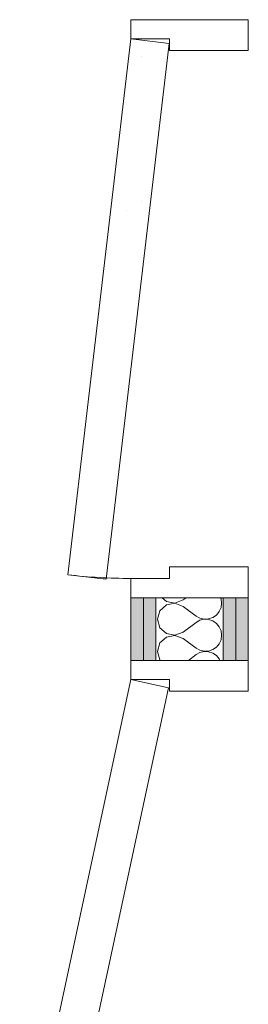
# Model space of a CAD drawing. Header units: millimetres. Extents: x -40968 to 77376, y -17881 to 4746.
# Tile 208 of 256: x 5648 to 5886, y -13583 to -12561. Entities that reach past the tile are written whole.
import ezdxf

# ---------------------------------------------------------------- set-up
doc = ezdxf.new("R2010")
doc.units = ezdxf.units.MM
doc.header["$MEASUREMENT"] = 0
doc.layers.add('Nuevo_08_E_Envans secs', color=7, linetype='Continuous')
doc.layers.add('Nuevo_Puertas Archicad', color=7, linetype='Continuous')
for name, color, linetype, lineweight in [('Nuevo_08_E_Envans secs_Pluma_Nº__1', 7, 'Continuous', 5), ('Nuevo_08_E_Envans secs_Pluma_Nº__20', 1, 'Continuous', 5), ('Nuevo_Puertas Archicad_Pluma_Nº__1', 7, 'Continuous', 5), ('Nuevo_Puertas Archicad_Pluma_Nº__20', 1, 'Continuous', 5)]:
    doc.layers.add(name, color=color, linetype=linetype, lineweight=lineweight)
doc.layers.add('Nuevo_08_E_Envans secs_Pluma_Nº__102', color=7, linetype='Continuous', lineweight=5, true_color=0xcccccc)
doc.layers.add('Nuevo_Puertas Archicad_Pluma_Nº__3', color=7, linetype='Continuous', lineweight=5, true_color=0xa4a4a4)
pattern_1 = [(0, (0, 0), (0, 779.4), [48.75, -401.25]), (0, (225, 389.7), (0, 779.4), [48.75, -401.25]), (60, (0, 0), (-675, 389.7), [48.75, -401.25]), (60, (450, 0), (-675, 389.7), [48.75, -401.25]), (120, (48.75, 0), (675, 389.7), [48.75, -401.25]), (120, (498.75, 0), (675, 389.7), [48.75, -401.25]), (0, (0, 75), (0, 150), [0, -150, 0, -225]), (45, (75, 75), (-106.066, 106.066), [0, -112.5, 0, -187.5])]

# ---------------------------------------------------------------- blocks, each defined once
blk = doc.blocks.new('*X520')
at = {"layer": 'Nuevo_08_E_Envans secs_Pluma_Nº__102', "color": 254, "linetype": 'Continuous', "lineweight": 5, "true_color": 0xcccccc}
for p, q in [((5796.5, -13161), (5800.8, -13164.9)), ((5809.7, -13166.6), (5818.2, -13163.3)), ((5818.2, -13163.3), (5821.4, -13161)), ((5857.6, -13162.1), (5857.1, -13161)), ((5858.2, -13166.7), (5857.6, -13162.1)), ((5800.8, -13168.4), (5794, -13174.6)), ((5800.8, -13164.9), (5809.7, -13166.6)), ((5809.7, -13166.7), (5800.8, -13168.4)), ((5818.2, -13170), (5809.7, -13166.7)), ((5818.2, -13170), (5831.6, -13180)), ((5855.7, -13175.4), (5857.6, -13171.2)), ((5857.6, -13171.2), (5858.2, -13166.7)), ((5794, -13174.6), (5791.6, -13183.3)), ((5791.6, -13183.3), (5794, -13192.1)), ((5831.6, -13180), (5835.6, -13182.2)), ((5835.6, -13184.4), (5831.6, -13186.7)), ((5835.6, -13182.2), (5840.1, -13183.3)), ((5840.1, -13183.4), (5835.6, -13184.4)), ((5840.1, -13183.3), (5844.7, -13183)), ((5844.7, -13183.6), (5840.1, -13183.4)), ((5844.7, -13183), (5849, -13181.6)), ((5849, -13185.1), (5844.7, -13183.6)), ((5849, -13181.6), (5852.8, -13179)), ((5852.8, -13179), (5855.7, -13175.4)), ((5794, -13192.1), (5800.8, -13198.2)), ((5818.2, -13196.7), (5831.6, -13186.7)), ((5852.8, -13187.7), (5849, -13185.1)), ((5855.7, -13191.2), (5852.8, -13187.7)), ((5857.6, -13195.4), (5855.7, -13191.2)), ((5800.8, -13201.8), (5794, -13207.9)), ((5800.8, -13198.2), (5809.7, -13199.9)), ((5809.7, -13200.1), (5800.8, -13201.8)), ((5809.7, -13199.9), (5818.2, -13196.7)), ((5818.2, -13203.3), (5809.7, -13200.1)), ((5818.2, -13203.3), (5831.6, -13213.3)), ((5855.7, -13208.8), (5857.6, -13204.6)), ((5858.2, -13200), (5857.6, -13195.4)), ((5857.6, -13204.6), (5858.2, -13200)), ((5794, -13207.9), (5791.6, -13216.7)), ((5831.6, -13213.3), (5835.6, -13215.6)), ((5844.7, -13216.4), (5849, -13214.9)), ((5849, -13214.9), (5852.8, -13212.3)), ((5852.8, -13212.3), (5855.7, -13208.8)), ((5791.6, -13216.7), (5794, -13225.4)), ((5794, -13225.4), (5794.6, -13226)), ((5823.6, -13226), (5831.6, -13220)), ((5835.6, -13217.8), (5831.6, -13220)), ((5835.6, -13215.6), (5840.1, -13216.6)), ((5840.1, -13216.7), (5835.6, -13217.8)), ((5840.1, -13216.6), (5844.7, -13216.4)), ((5844.7, -13217), (5840.1, -13216.7)), ((5849, -13218.4), (5844.7, -13217)), ((5852.8, -13221), (5849, -13218.4)), ((5855.7, -13224.6), (5852.8, -13221)), ((5856.4, -13226), (5855.7, -13224.6))]:
    blk.add_line(p, q, dxfattribs=at)
blk = doc.blocks.new('Puerta Metal 27_2')
at = {"layer": 'Nuevo_Puertas Archicad', "linetype": 'Continuous', "lineweight": 0, "true_color": 0xffffff}
h = blk.add_hatch(dxfattribs=at)
h.set_pattern_fill('Hormigón_en_Masa_0005', style=0, pattern_type=2)
h.set_pattern_definition(pattern_1)
h.paths.add_polyline_path([(-276.2, 65.5), (-280.8, 25.8), (275.3, -39.7), (280, 0)])
at = {"layer": 'Nuevo_Puertas Archicad_Pluma_Nº__1', "color": 7, "linetype": 'Continuous', "lineweight": 5}
for p, q in [((-280, 0), (-300, 0)), ((-300, 0), (-300, -122)), ((-280, -40), (-280, 0)), ((300, 0), (280, 0)), ((280, 0), (280, -40)), ((300, -122), (300, 0)), ((-300, -96), (-300, -26)), ((-300, -96), (-300, -26)), ((300, -96), (300, -26)), ((300, -96), (300, -26)), ((-268, -40), (-280, -40)), ((-268, -122), (-268, -40)), ((280, -40), (268, -40)), ((268, -40), (268, -122)), ((-300, -122), (-268, -122)), ((268, -122), (300, -122))]:
    blk.add_line(p, q, dxfattribs=at)
at = {"layer": 'Nuevo_Puertas Archicad_Pluma_Nº__20', "color": 1, "linetype": 'Continuous', "lineweight": 5}
for p, q in [((-300, -13), (-300, 0)), ((-300, -13), (-300, 0)), ((300, -13), (300, 0)), ((300, -13), (300, 0)), ((-300, -26), (-300, -13)), ((-300, -26), (-300, -13)), ((300, -26), (300, -13)), ((300, -26), (300, -13)), ((-300, -109), (-300, -96)), ((-300, -109), (-300, -96)), ((300, -109), (300, -96)), ((300, -109), (300, -96)), ((-300, -122), (-300, -109)), ((-300, -122), (-300, -109)), ((300, -122), (300, -109)), ((300, -122), (300, -109))]:
    blk.add_line(p, q, dxfattribs=at)
at = {"layer": 'Nuevo_Puertas Archicad_Pluma_Nº__3', "color": 253, "linetype": 'Continuous', "lineweight": 5, "true_color": 0xa4a4a4}
for p, q in [((-280.8, 25.8), (-276.2, 65.5)), ((-276.2, 65.5), (280, 0)), ((275.3, -39.7), (-280.8, 25.8)), ((280, 0), (275.3, -39.7))]:
    blk.add_line(p, q, dxfattribs=at)
blk.add_arc((280, 0), 560, 173.2815, 180, dxfattribs=at)
blk = doc.blocks.new('Puerta Metal Doble 27')
at = {"layer": 'Nuevo_Puertas Archicad', "linetype": 'Continuous', "lineweight": 0, "true_color": 0xffffff}
h = blk.add_hatch(dxfattribs=at)
h.set_pattern_fill('Hormigón_en_Masa_0005', style=0, pattern_type=2)
h.set_pattern_definition(pattern_1)
h.paths.add_polyline_path([(-12.8, 115.4), (-525.5, 0), (-516.7, -39), (-4.1, 76.4)])
h = blk.add_hatch(dxfattribs=at)
h.set_pattern_fill('Hormigón_en_Masa_0005', style=0, pattern_type=2)
h.set_pattern_definition(pattern_1)
h.paths.add_polyline_path([(11.7, 110.2), (3.3, 71.1), (517.1, -39.1), (525.5, 0)])
at = {"layer": 'Nuevo_Puertas Archicad_Pluma_Nº__1', "color": 7, "linetype": 'Continuous', "lineweight": 5}
for p, q in [((-525.5, 0), (-545.5, 0)), ((-545.5, 0), (-545.5, -122)), ((-525.5, -40), (-525.5, 0)), ((545.5, 0), (525.5, 0)), ((525.5, 0), (525.5, -40)), ((545.5, -122), (545.5, 0)), ((-545.5, -96), (-545.5, -26)), ((-545.5, -96), (-545.5, -26)), ((545.5, -96), (545.5, -26)), ((545.5, -96), (545.5, -26)), ((-513.5, -40), (-525.5, -40)), ((-513.5, -122), (-513.5, -40)), ((525.5, -40), (513.5, -40)), ((513.5, -40), (513.5, -122)), ((-545.5, -122), (-513.5, -122)), ((513.5, -122), (545.5, -122))]:
    blk.add_line(p, q, dxfattribs=at)
at = {"layer": 'Nuevo_Puertas Archicad_Pluma_Nº__20', "color": 1, "linetype": 'Continuous', "lineweight": 5}
for p, q in [((-545.5, -13), (-545.5, 0)), ((-545.5, -13), (-545.5, 0)), ((545.5, -13), (545.5, 0)), ((545.5, -13), (545.5, 0)), ((-545.5, -26), (-545.5, -13)), ((-545.5, -26), (-545.5, -13)), ((545.5, -26), (545.5, -13)), ((545.5, -26), (545.5, -13)), ((-545.5, -109), (-545.5, -96)), ((-545.5, -109), (-545.5, -96)), ((545.5, -109), (545.5, -96)), ((545.5, -109), (545.5, -96)), ((-545.5, -122), (-545.5, -109)), ((-545.5, -122), (-545.5, -109)), ((545.5, -122), (545.5, -109)), ((545.5, -122), (545.5, -109))]:
    blk.add_line(p, q, dxfattribs=at)
at = {"layer": 'Nuevo_Puertas Archicad_Pluma_Nº__3', "color": 253, "linetype": 'Continuous', "lineweight": 5, "true_color": 0xa4a4a4}
for p, q in [((-12.8, 115.4), (-525.5, 0)), ((-4.1, 76.4), (-12.8, 115.4)), ((3.3, 71.1), (11.7, 110.2)), ((11.7, 110.2), (525.5, 0)), ((-516.7, -39), (-4.1, 76.4)), ((517.1, -39.1), (3.3, 71.1)), ((-525.5, 0), (-516.7, -39)), ((525.5, 0), (517.1, -39.1))]:
    blk.add_line(p, q, dxfattribs=at)
for centre, start, end in [((-525.5, 0), 0, 12.6908), ((525.5, 0), 167.8962, 180)]:
    blk.add_arc(centre, 525.5, start, end, dxfattribs=at)
blk = doc.blocks.new('Muro_163_5', base_point=(5763.9, -12561))
at = {"layer": 'Nuevo_08_E_Envans secs_Pluma_Nº__20', "linetype": 'Continuous', "lineweight": 5}
for points in [[(5776.9, -13161), (5763.9, -13161), (5763.9, -13226), (5776.9, -13226)], [(5776.9, -13161), (5776.9, -13226), (5789.9, -13226), (5789.9, -13161)], [(5859.9, -13161), (5859.9, -13226), (5872.9, -13226), (5872.9, -13161)], [(5872.9, -13226), (5885.9, -13226), (5885.9, -13161), (5872.9, -13161)]]:
    blk.add_hatch(color=1, dxfattribs=at).paths.add_polyline_path(points)
at = {"layer": 'Nuevo_08_E_Envans secs_Pluma_Nº__1', "color": 7, "linetype": 'Continuous', "lineweight": 5}
for p, q in [((5776.9, -13161), (5776.9, -13226)), ((5789.9, -13161), (5789.9, -13226)), ((5859.9, -13161), (5789.9, -13161)), ((5859.9, -13161), (5859.9, -13226)), ((5872.9, -13161), (5872.9, -13226)), ((5859.9, -13226), (5789.9, -13226))]:
    blk.add_line(p, q, dxfattribs=at)
at = {"layer": 'Nuevo_08_E_Envans secs_Pluma_Nº__1', "color": 7, "linetype": 'Continuous', "lineweight": 5, "flags": 128}
for points in [[(5763.9, -13161), (5763.9, -13226)], [(5885.9, -13226), (5885.9, -13161)]]:
    blk.add_lwpolyline(points, dxfattribs=at)
at = {"layer": 'Nuevo_08_E_Envans secs_Pluma_Nº__20', "color": 1, "linetype": 'Continuous', "lineweight": 5}
for p, q in [((5776.9, -13161), (5763.9, -13161)), ((5789.9, -13161), (5776.9, -13161)), ((5872.9, -13161), (5859.9, -13161)), ((5885.9, -13161), (5872.9, -13161)), ((5776.9, -13226), (5763.9, -13226)), ((5789.9, -13226), (5776.9, -13226)), ((5872.9, -13226), (5859.9, -13226)), ((5885.9, -13226), (5872.9, -13226))]:
    blk.add_line(p, q, dxfattribs=at)
at = {"layer": 'Nuevo_08_E_Envans secs', "color": 7, "lineweight": 20}
blk.add_blockref('*X520', (0, 0), dxfattribs=at)
at = {"layer": 'Nuevo_Puertas Archicad', "color": 253, "linetype": 'Continuous', "lineweight": 5, "true_color": 0xa4a4a6, "zscale": 1000, "rotation": 90}
for name, p in [('Puerta Metal 27_2', (5763.9, -12861)), ('Puerta Metal Doble 27', (5763.9, -13771.5))]:
    blk.add_blockref(name, p, dxfattribs=at)

msp = doc.modelspace()

# ---------------------------------------------------------------- block references
at = {"layer": 'Nuevo_08_E_Envans secs', "color": 7, "lineweight": 20}
msp.add_blockref('Muro_163_5', (5763.9, -12561), dxfattribs=at)

doc.saveas('drawing.dxf')
